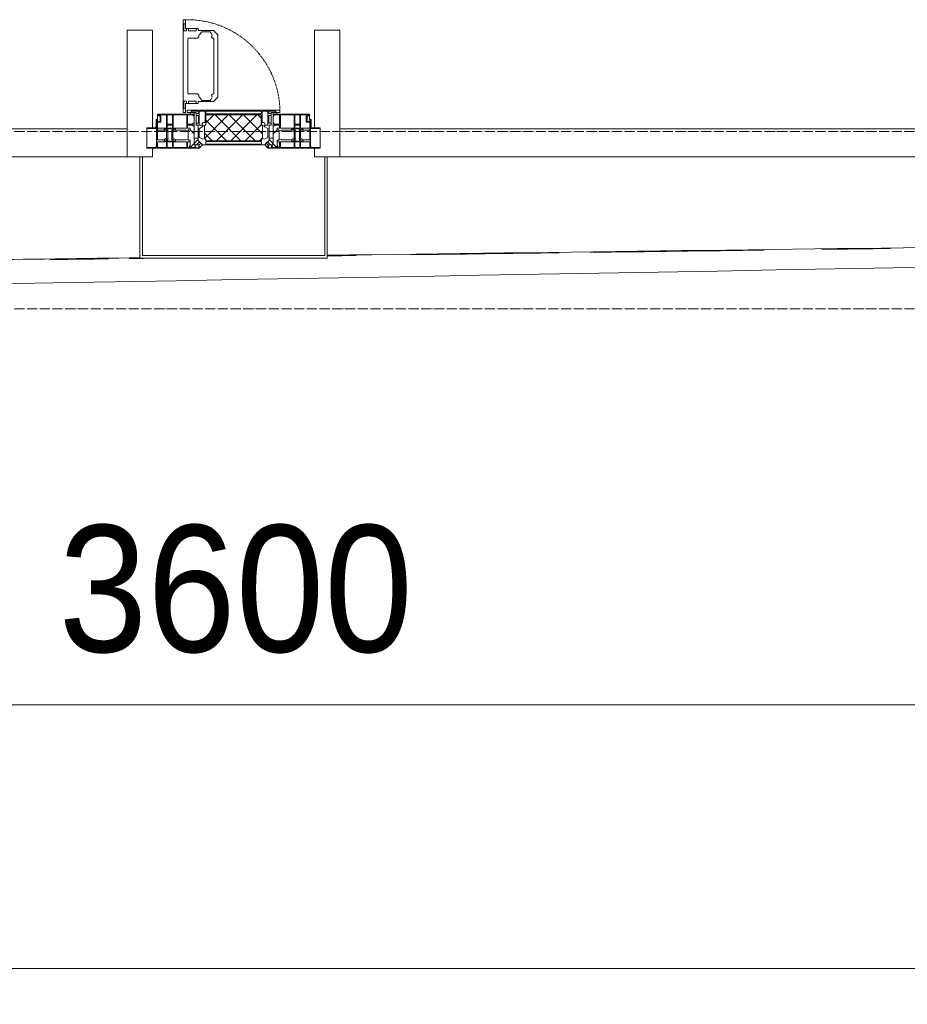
# Model space of a CAD drawing. Header units: millimetres. Extents: x 5617 to 103266, y 7718 to 198901.
# Tile 41 of 51: x 61912 to 63664, y 58178 to 60121. Entities that reach past the tile are written whole.
import ezdxf

# ---------------------------------------------------------------- set-up
doc = ezdxf.new("R2010")
doc.units = ezdxf.units.MM
doc.linetypes.add('-D1-02х01', pattern=[3, 2, -1])
doc.linetypes.add('ADSK_Линия сетки', pattern=[25, 20, -2.5, 0, -2.5])
for name, color, linetype, lineweight in [('Импосты витража', 7, 'Continuous', 18), ('Колонны', 7, 'Continuous', 18), ('Окна', 7, 'Continuous', 18), ('Оси', 7, 'Continuous', 9), ('Панели витража', 7, 'Continuous', 18), ('Размеры', 7, 'Continuous', 9), ('Размеры-100', 7, 'Continuous', 9), ('Форма', 7, 'Continuous', 18), ('Формообразующий элемент-перекрытие', 7, 'Continuous', 18), ('Элементы узлов', 7, 'Continuous', 18)]:
    doc.layers.add(name, color=color, linetype=linetype, lineweight=lineweight)
doc.styles.add('Arial', font='arial.ttf', dxfattribs={"width": 0.9, "height": 250})
doc.dimstyles.new('Основной_2_5_мм', dxfattribs={"dimscale": 304.8, "dimtxt": 255.06485, "dimasz": 0.463911, "dimexe": 0.492126, "dimexo": 0.492126, "dimgap": 0.098425, "dimtad": 1, "dimdec": 0, "dimdsep": 46, "dimtxsty": 'Arial', "dimblk1": 'OBLIQUE', "dimblk2": 'OBLIQUE', "dimsah": 1, "dimcen": 0.09, "dimdle": 0.492126, "dimazin": 2, "dimtfac": 1, "dimtdec": 4, "dimtix": 1, "dimtmove": 0, "dimatfit": 3, "dimfxl": 1, "dimtvp": 1, "dimtolj": 1, "dimtzin": 0, "dimlwd": 20, "dimlwe": 20, "dimarcsym": 2})

# ---------------------------------------------------------------- blocks, each defined once
blk = doc.blocks.new('System Panel - A_PAN_Glass-7454224-МКСС_K1_L15__47_700_')
at = {"layer": 'Панели витража', "color": 253, "lineweight": 5, "true_color": 0xaaaaaa}
for p, q in [((657.5, 0), (-657.5, 0)), ((-657.5, 0), (-657.5, -55)), ((657.5, -55), (657.5, 0)), ((-657.5, -55), (657.5, -55))]:
    blk.add_line(p, q, dxfattribs=at)
blk = doc.blocks.new('A_PAN_Створка - 383мм-V47-МКСС_K1_L15__47_700_')
at = {"layer": 'Панели витража', "lineweight": 5}
h = blk.add_hatch(dxfattribs=at)
h.set_pattern_fill('FP_9', color=256, style=0, pattern_type=2)
h.set_pattern_definition([(225, (48550, 59850), (14.1421356, -14.1421356), []), (315, (48550, 59850), (14.1421356, 14.1421356), [])])
h.paths.add_polyline_path([(-54.5, -31.8), (-54.9, -34.1), (-57.2, -36.4), (-57.2, -60.8), (-54.6, -63.4), (-53.6, -82.7), (54.6, -81.8), (54.6, -63.4), (57.2, -59.3), (57.2, -36.4), (54.9, -34.1), (54.5, -31.8)])
at = {"layer": 'Окна', "lineweight": 5}
for p, q in [((-67.9, -17), (-171, -17)), ((-171, -17), (-171, -57)), ((-61.4, -23.5), (-67.9, -17)), ((-67.9, -17), (-67.9, -23.5)), ((67.9, -17), (61.4, -23.5)), ((67.9, -23.5), (67.9, -17)), ((171, -17), (67.9, -17)), ((171, -57), (171, -17)), ((-78, -84), (-78, -23.5)), ((-78, -23.5), (-67.9, -23.5)), ((-61.4, -23.5), (-70, -32.1)), ((-70, -32.1), (-70, -62.5)), ((-67.9, -23.5), (-64.6, -26.8)), ((-64.6, -26.8), (-61.4, -23.5)), ((61.4, -23.5), (-61.4, -23.5)), ((70, -32.1), (61.4, -23.5)), ((61.4, -23.5), (64.6, -26.8)), ((64.6, -26.8), (67.9, -23.5)), ((67.9, -23.5), (78, -23.5)), ((70, -62.5), (70, -32.1)), ((78, -23.5), (78, -84)), ((-171, -57), (-156, -57)), ((156, -57), (171, -57)), ((-153, -60), (-153, -73.5)), ((-153, -73.5), (-150, -73.5)), ((-150, -73.5), (-150, -84)), ((-70, -62.5), (-73.9, -62.5)), ((-73.9, -62.5), (-73.9, -87.5)), ((73.9, -62.5), (70, -62.5)), ((73.9, -87.5), (73.9, -62.5)), ((150, -84), (150, -73.5)), ((150, -73.5), (153, -73.5)), ((153, -73.5), (153, -60)), ((-150, -84), (-78, -84)), ((-73.9, -87.5), (-91.5, -87.5)), ((-91.5, -87.5), (-91.5, -92)), ((-91.5, -92), (91.5, -92)), ((91.5, -87.5), (73.9, -87.5)), ((78, -84), (150, -84)), ((91.5, -92), (91.5, -87.5)), ((95.1, -87.5), (95.1, -105.1)), ((99.6, -87.5), (95.1, -87.5)), ((97.9, -95.6), (95.1, -95.6)), ((97.9, -95.6), (97.9, -109.6)), ((99.6, -270.5), (99.6, -87.5)), ((39.7, -109), (31.1, -117.6)), ((70.1, -109), (39.7, -109)), ((45, -113.3), (42.3, -118.2)), ((45.9, -111.2), (45, -113.3)), ((63.3, -111.2), (45.9, -111.2)), ((64.1, -113), (63.3, -111.2)), ((64.1, -113), (66.7, -117)), ((70.1, -105.1), (70.1, -109)), ((95.1, -105.1), (70.1, -105.1)), ((74.1, -109.6), (74.1, -105.1)), ((89.1, -109.6), (74.1, -109.6)), ((89.1, -105.1), (89.1, -109.6)), ((93.1, -109.6), (93.1, -105.1)), ((97.9, -109.6), (93.1, -109.6)), ((31.1, -117.6), (31.1, -240.4)), ((41.4, -123.8), (39.1, -124.2)), ((39.1, -179), (39.1, -124.2)), ((41.4, -123.8), (43.5, -121.7)), ((42.3, -118.2), (43.5, -121.7)), ((66.7, -117), (68.6, -118.3)), ((68.6, -118.3), (68.6, -121.6)), ((68.6, -121.6), (71.1, -124.1)), ((71.1, -124.1), (89.5, -124.1)), ((89.5, -124.1), (90.6, -125.2)), ((90.6, -125.2), (90.6, -232.8)), ((39.1, -179), (39.1, -233.8)), ((89.5, -233.9), (90.6, -232.8)), ((39.7, -249), (31.1, -240.4)), ((41.4, -234.2), (39.1, -233.8)), ((70.1, -249), (39.7, -249)), ((41.4, -234.2), (43.5, -236.3)), ((42.3, -239.8), (43.5, -236.3)), ((45, -244.7), (42.3, -239.8)), ((45.9, -246.8), (45, -244.7)), ((63.3, -246.8), (45.9, -246.8)), ((64.1, -245), (63.3, -246.8)), ((64.1, -245), (66.7, -241)), ((66.7, -241), (68.6, -239.7)), ((68.6, -236.4), (71.1, -233.9)), ((68.6, -239.7), (68.6, -236.4)), ((70.1, -252.9), (70.1, -249)), ((71.1, -233.9), (89.5, -233.9)), ((74.1, -248.4), (74.1, -252.9)), ((89.1, -248.4), (74.1, -248.4)), ((89.1, -252.9), (89.1, -248.4)), ((93.1, -248.4), (93.1, -252.9)), ((97.9, -248.4), (93.1, -248.4)), ((97.9, -262.4), (97.9, -248.4)), ((95.1, -252.9), (70.1, -252.9)), ((95.1, -270.5), (95.1, -252.9)), ((97.9, -262.4), (95.1, -262.4)), ((99.6, -270.5), (95.1, -270.5))]:
    blk.add_line(p, q, dxfattribs=at)
at = {"layer": 'Окна', "color": 253, "lineweight": 5, "true_color": 0xaaaaaa}
for p, q in [((-171, -18.5), (-153.5, -18.5)), ((-153.5, -18.5), (-152, -20)), ((-150.5, -17), (-150.5, -29.4)), ((-132.4, -18.6), (-150.5, -18.6)), ((-132.4, -29.4), (-132.4, -18.6)), ((-131, -18.2), (-131, -29.5)), ((-120.8, -18.2), (-131, -18.2)), ((-120.8, -18.2), (-120.8, -29.5)), ((-119.3, -18.6), (-92.5, -18.6)), ((-119.3, -29.4), (-119.3, -18.6)), ((-92.5, -18.6), (-92.5, -29.4)), ((-90.8, -18.5), (-90.8, -29.4)), ((-87.3, -18.5), (-90.8, -18.5)), ((-87.3, -20.4), (-87.3, -18.5)), ((-85.9, -18.2), (-85.9, -20.4)), ((-75.9, -18.2), (-85.9, -18.2)), ((-75.9, -21.5), (-75.9, -18.2)), ((-74.9, -17.9), (-74.9, -21.5)), ((-68.9, -17.9), (-74.9, -17.9)), ((-68.9, -21.5), (-68.9, -17.9)), ((68.9, -17.9), (74.9, -17.9)), ((68.9, -21.5), (68.9, -17.9)), ((74.9, -17.9), (74.9, -21.5)), ((75.9, -18.2), (85.9, -18.2)), ((75.9, -21.5), (75.9, -18.2)), ((85.9, -18.2), (85.9, -20.4)), ((87.3, -18.5), (90.8, -18.5)), ((87.3, -20.4), (87.3, -18.5)), ((90.8, -18.5), (90.8, -29.4)), ((92.5, -18.6), (92.5, -29.4)), ((119.3, -18.6), (92.5, -18.6)), ((119.3, -29.4), (119.3, -18.6)), ((120.8, -18.2), (120.8, -29.5)), ((120.8, -18.2), (131, -18.2)), ((131, -18.2), (131, -29.5)), ((132.4, -18.6), (150.5, -18.6)), ((132.4, -29.4), (132.4, -18.6)), ((150.5, -17), (150.5, -29.4)), ((153.5, -18.5), (152, -20)), ((171, -18.5), (153.5, -18.5)), ((-152, -20), (-152, -73.5)), ((-150.5, -29.4), (-132.4, -29.4)), ((-150.5, -33.6), (-150.5, -68)), ((-136.3, -33.6), (-150.5, -33.6)), ((-137.2, -31), (-135.8, -35)), ((-132.5, -31), (-137.2, -31)), ((-132.1, -36.8), (-135.8, -35)), ((-132.5, -31.9), (-133.4, -33.7)), ((-133.4, -33.7), (-130.1, -35.3)), ((-132.5, -31.9), (-132.5, -31)), ((-132.1, -49), (-132.1, -36.8)), ((-131, -29.5), (-120.8, -29.5)), ((-131, -30.9), (-131, -33)), ((-120.8, -30.9), (-131, -30.9)), ((-129.4, -34.6), (-131, -33)), ((-130.1, -35.3), (-129.4, -34.6)), ((-130.1, -35.3), (-130.1, -50.4)), ((-122.4, -34.6), (-120.8, -33)), ((-121.7, -35.3), (-122.4, -34.6)), ((-118.4, -33.7), (-121.7, -35.3)), ((-121.7, -35.3), (-121.7, -50.4)), ((-120.8, -30.9), (-120.8, -33)), ((-119.7, -36.8), (-115.9, -35)), ((-119.7, -49), (-119.7, -36.8)), ((-92.5, -29.4), (-119.3, -29.4)), ((-119.3, -31), (-114.6, -31)), ((-119.3, -31.9), (-119.3, -31)), ((-119.3, -31.9), (-118.4, -33.7)), ((-114.6, -31), (-115.9, -35)), ((-94.1, -33.5), (-115.4, -33.5)), ((-89.9, -35.1), (-94.1, -33.5)), ((-90.8, -29.4), (-85.9, -29.4)), ((-89.9, -32.5), (-89.9, -35.1)), ((-85.9, -32.5), (-89.9, -32.5)), ((-89.9, -35.1), (-89.9, -50.9)), ((-87.3, -20.4), (-87.3, -21.9)), ((-84.8, -20.4), (-87.3, -20.4)), ((-87.3, -21.9), (-85.9, -21.9)), ((-85.9, -21.9), (-85.9, -29.4)), ((-85.9, -29.4), (-85.9, -32.5)), ((-83.4, -20.4), (-84.8, -20.4)), ((-70, -33.8), (-83.4, -20.4)), ((-78, -36.8), (-70, -36.8)), ((-78, -45.6), (-78, -36.8)), ((-75.9, -21.5), (-75.9, -23.5)), ((-74.9, -21.5), (-75.9, -21.5)), ((-75.9, -23.5), (-73, -23.5)), ((-67.2, -29.3), (-73, -23.5)), ((-70, -36.8), (-70, -33.8)), ((-67.9, -21.5), (-68.9, -21.5)), ((-67.9, -21.5), (-67.9, -23.5)), ((-67.9, -23.5), (-64.6, -26.8)), ((-64.6, -26.8), (-67.2, -29.3)), ((67.9, -23.5), (64.6, -26.8)), ((64.6, -26.8), (67.2, -29.3)), ((67.2, -29.3), (73, -23.5)), ((67.9, -21.5), (67.9, -23.5)), ((67.9, -21.5), (68.9, -21.5)), ((70, -33.8), (83.4, -20.4)), ((70, -36.8), (70, -33.8)), ((78, -36.8), (70, -36.8)), ((75.9, -23.5), (73, -23.5)), ((74.9, -21.5), (75.9, -21.5)), ((75.9, -21.5), (75.9, -23.5)), ((78, -45.6), (78, -36.8)), ((83.4, -20.4), (84.8, -20.4)), ((84.8, -20.4), (87.3, -20.4)), ((85.9, -21.9), (85.9, -29.4)), ((87.3, -21.9), (85.9, -21.9)), ((85.9, -29.4), (85.9, -32.5)), ((90.8, -29.4), (85.9, -29.4)), ((85.9, -32.5), (89.9, -32.5)), ((87.3, -20.4), (87.3, -21.9)), ((89.9, -32.5), (89.9, -35.1)), ((89.9, -35.1), (94.1, -33.5)), ((89.9, -35.1), (89.9, -50.9)), ((92.5, -29.4), (119.3, -29.4)), ((94.1, -33.5), (115.4, -33.5)), ((114.6, -31), (115.9, -35)), ((119.3, -31), (114.6, -31)), ((119.7, -36.8), (115.9, -35)), ((119.3, -31.9), (118.4, -33.7)), ((118.4, -33.7), (121.7, -35.3)), ((119.3, -31.9), (119.3, -31)), ((119.7, -49), (119.7, -36.8)), ((131, -29.5), (120.8, -29.5)), ((120.8, -30.9), (120.8, -33)), ((120.8, -30.9), (131, -30.9)), ((122.4, -34.6), (120.8, -33)), ((121.7, -35.3), (122.4, -34.6)), ((121.7, -35.3), (121.7, -50.4)), ((129.4, -34.6), (131, -33)), ((130.1, -35.3), (129.4, -34.6)), ((133.4, -33.7), (130.1, -35.3)), ((130.1, -35.3), (130.1, -50.4)), ((131, -30.9), (131, -33)), ((132.1, -36.8), (135.8, -35)), ((132.1, -49), (132.1, -36.8)), ((150.5, -29.4), (132.4, -29.4)), ((132.5, -31), (137.2, -31)), ((132.5, -31.9), (132.5, -31)), ((132.5, -31.9), (133.4, -33.7)), ((137.2, -31), (135.8, -35)), ((136.3, -33.6), (150.5, -33.6)), ((150.5, -33.6), (150.5, -68)), ((152, -20), (152, -73.5)), ((-171, -55.5), (-152, -55.5)), ((-136.4, -52.4), (-150.5, -52.4)), ((-150.5, -56.6), (-132.4, -56.6)), ((-137.2, -54.8), (-135.8, -50.8)), ((-132.5, -54.8), (-137.2, -54.8)), ((-132.1, -49), (-135.8, -50.8)), ((-133.4, -52), (-130.1, -50.4)), ((-132.5, -53.8), (-133.4, -52)), ((-132.5, -53.8), (-132.5, -54.8)), ((-132.4, -56.6), (-132.4, -82.5)), ((-129.4, -51.1), (-131, -52.7)), ((-131, -55.1), (-131, -52.7)), ((-120.8, -55.1), (-131, -55.1)), ((-131, -56.5), (-131, -62.6)), ((-131, -56.5), (-120.8, -56.5)), ((-130.1, -50.4), (-129.4, -51.1)), ((-121.7, -50.4), (-122.4, -51.1)), ((-122.4, -51.1), (-120.8, -52.7)), ((-118.4, -52), (-121.7, -50.4)), ((-120.8, -55.1), (-120.8, -52.7)), ((-120.8, -56.5), (-120.8, -62.6)), ((-119.7, -49), (-115.9, -50.8)), ((-119.3, -53.8), (-118.4, -52)), ((-119.3, -53.8), (-119.3, -54.8)), ((-119.3, -54.8), (-114.6, -54.8)), ((-119.3, -56.6), (-119.3, -82.5)), ((-92.5, -56.6), (-119.3, -56.6)), ((-114.6, -54.8), (-115.9, -50.8)), ((-94.1, -52.5), (-115.3, -52.5)), ((-89.9, -50.9), (-94.1, -52.5)), ((-92.5, -56.6), (-92.5, -82.5)), ((-90.8, -56.6), (-85.9, -56.6)), ((-90.8, -62.7), (-90.8, -56.6)), ((-89.9, -52.2), (-89.9, -50.9)), ((-89.9, -52.2), (-88.6, -53.5)), ((-85.9, -53.5), (-88.6, -53.5)), ((-85.9, -53.5), (-78, -45.6)), ((-85.9, -56.6), (-85.9, -53.5)), ((85.9, -53.5), (78, -45.6)), ((85.9, -53.5), (88.6, -53.5)), ((85.9, -56.6), (85.9, -53.5)), ((90.8, -56.6), (85.9, -56.6)), ((89.9, -52.2), (88.6, -53.5)), ((89.9, -50.9), (94.1, -52.5)), ((89.9, -52.2), (89.9, -50.9)), ((90.8, -62.7), (90.8, -56.6)), ((92.5, -56.6), (119.3, -56.6)), ((92.5, -56.6), (92.5, -82.5)), ((94.1, -52.5), (115.3, -52.5)), ((114.6, -54.8), (115.9, -50.8)), ((119.3, -54.8), (114.6, -54.8)), ((119.7, -49), (115.9, -50.8)), ((118.4, -52), (121.7, -50.4)), ((119.3, -53.8), (118.4, -52)), ((119.3, -53.8), (119.3, -54.8)), ((119.3, -56.6), (119.3, -82.5)), ((122.4, -51.1), (120.8, -52.7)), ((120.8, -55.1), (120.8, -52.7)), ((120.8, -55.1), (131, -55.1)), ((120.8, -56.5), (120.8, -62.6)), ((131, -56.5), (120.8, -56.5)), ((121.7, -50.4), (122.4, -51.1)), ((130.1, -50.4), (129.4, -51.1)), ((129.4, -51.1), (131, -52.7)), ((133.4, -52), (130.1, -50.4)), ((131, -55.1), (131, -52.7)), ((131, -56.5), (131, -62.6)), ((132.1, -49), (135.8, -50.8)), ((150.5, -56.6), (132.4, -56.6)), ((132.4, -56.6), (132.4, -82.5)), ((132.5, -53.8), (133.4, -52)), ((132.5, -53.8), (132.5, -54.8)), ((132.5, -54.8), (137.2, -54.8)), ((137.2, -54.8), (135.8, -50.8)), ((136.4, -52.4), (150.5, -52.4)), ((171, -55.5), (152, -55.5)), ((-150.5, -68), (-143.5, -68)), ((-150.5, -69.5), (-150.5, -73.5)), ((-145, -69.5), (-150.5, -69.5)), ((-145, -69.5), (-145, -79.5)), ((-143.5, -68), (-143.5, -81)), ((-120.8, -62.6), (-131, -62.6)), ((-131, -64.6), (-120.8, -64.6)), ((-131, -82.5), (-131, -64.6)), ((-120.8, -82.5), (-120.8, -64.6)), ((-80.4, -62.7), (-90.8, -62.7)), ((-90.8, -64.6), (-90.8, -82.5)), ((-80.1, -64.6), (-90.8, -64.6)), ((-80.4, -61.1), (-80.4, -62.7)), ((-78, -61.1), (-80.4, -61.1)), ((-80.1, -66.1), (-80.1, -64.6)), ((-78, -66.1), (-80.1, -66.1)), ((-78, -66.1), (-78, -61.1)), ((78, -61.1), (80.4, -61.1)), ((78, -66.1), (78, -61.1)), ((78, -66.1), (80.1, -66.1)), ((80.1, -64.6), (90.8, -64.6)), ((80.1, -66.1), (80.1, -64.6)), ((80.4, -61.1), (80.4, -62.7)), ((80.4, -62.7), (90.8, -62.7)), ((90.8, -64.6), (90.8, -82.5)), ((120.8, -62.6), (131, -62.6)), ((120.8, -82.5), (120.8, -64.6)), ((131, -64.6), (120.8, -64.6)), ((131, -82.5), (131, -64.6)), ((143.5, -68), (143.5, -81)), ((150.5, -68), (143.5, -68)), ((145, -69.5), (150.5, -69.5)), ((145, -69.5), (145, -79.5)), ((150.5, -69.5), (150.5, -73.5)), ((-148.5, -81), (-148.5, -82.5)), ((-143.5, -81), (-148.5, -81)), ((-148.5, -82.5), (-132.4, -82.5)), ((-131, -82.5), (-120.8, -82.5)), ((-119.3, -82.5), (-92.5, -82.5)), ((-90.8, -82.5), (-79.5, -82.5)), ((-78, -84), (-85, -84)), ((-85, -84), (-85, -87.5)), ((-85, -87.5), (-78, -87.5)), ((-79.5, -80.6), (-78, -80.6)), ((-79.5, -82.5), (-79.5, -80.6)), ((-78, -87.5), (-78, -84)), ((79.5, -80.6), (78, -80.6)), ((78, -87.5), (78, -84)), ((78, -84), (85, -84)), ((85, -87.5), (78, -87.5)), ((79.5, -82.5), (79.5, -80.6)), ((90.8, -82.5), (79.5, -82.5)), ((85, -84), (85, -87.5)), ((119.3, -82.5), (92.5, -82.5)), ((131, -82.5), (120.8, -82.5)), ((148.5, -82.5), (132.4, -82.5)), ((143.5, -81), (148.5, -81)), ((148.5, -81), (148.5, -82.5))]:
    blk.add_line(p, q, dxfattribs=at)
at = {"layer": 'Окна', "lineweight": 5}
for centre, start, end in [((-156, -60), 0, 90), ((156, -60), 90, 180)]:
    blk.add_arc(centre, 3, start, end, dxfattribs=at)
at = {"layer": 'Окна', "linetype": '-D1-02х01', "lineweight": 5}
blk.add_arc((91.4, -87.5), 183, 181.4091, 271.1445, dxfattribs=at)
at = {"layer": 'Элементы узлов', "color": 253, "lineweight": 5, "true_color": 0xaaaaaa}
for p, q in [((-70, -32.1), (-61.4, -23.5)), ((-70, -62.5), (-70, -32.1)), ((-67.8, -38.3), (-65.7, -37.4)), ((-67.8, -55.7), (-67.8, -38.3)), ((-65.7, -37.4), (-60.8, -34.7)), ((61.4, -23.5), (-61.4, -23.5)), ((-60.8, -34.7), (-57.3, -35.9)), ((-55.2, -33.8), (-57.3, -35.9)), ((-54.9, -34.1), (-57.2, -36.4)), ((-57.2, -36.4), (-57.2, -60.8)), ((-55.2, -33.8), (-54.8, -31.5)), ((-54.9, -25.8), (-53.9, -24.8)), ((-54.9, -29.5), (-54.9, -25.8)), ((-53.9, -30.5), (-54.9, -29.5)), ((-54.5, -31.8), (-54.9, -34.1)), ((0, -31.5), (-54.8, -31.5)), ((54.5, -31.8), (-54.5, -31.8)), ((-53.9, -24.8), (53.9, -24.8)), ((53.9, -30.5), (-53.9, -30.5)), ((0, -31.5), (54.8, -31.5)), ((54.9, -25.8), (53.9, -24.8)), ((53.9, -30.5), (54.9, -29.5)), ((54.9, -34.1), (54.5, -31.8)), ((55.2, -33.8), (54.8, -31.5)), ((54.9, -29.5), (54.9, -25.8)), ((57.2, -36.4), (54.9, -34.1)), ((55.2, -33.8), (57.3, -35.9)), ((57.2, -60.8), (57.2, -36.4)), ((60.8, -34.7), (57.3, -35.9)), ((65.7, -37.4), (60.8, -34.7)), ((70, -32.1), (61.4, -23.5)), ((67.8, -38.3), (65.7, -37.4)), ((67.8, -55.7), (67.8, -38.3)), ((70, -62.5), (70, -32.1)), ((-66, -56.5), (-67.8, -55.7)), ((-66, -56.5), (-62, -59.1)), ((66, -56.5), (62, -59.1)), ((66, -56.5), (67.8, -55.7)), ((-73.9, -62.5), (-70, -62.5)), ((-73.9, -87.5), (-73.9, -62.5)), ((-69.4, -66.5), (-73.9, -66.5)), ((-69.4, -81.5), (-69.4, -66.5)), ((-61.7, -62.5), (-67.9, -62.5)), ((-67.9, -62.5), (-67.9, -89.3)), ((-62, -59.1), (-60.7, -61)), ((-61.7, -64.9), (-61.7, -62.5)), ((-60.1, -67.7), (-61.7, -64.9)), ((-60.7, -61), (-57.4, -61)), ((-56.4, -67.7), (-60.1, -67.7)), ((-57.4, -61), (-54.9, -63.5)), ((-57.2, -60.8), (-54.6, -63.4)), ((-56.4, -89.4), (-56.4, -67.7)), ((-54.9, -63.5), (-54.9, -81.9)), ((-54.6, -63.4), (-54.6, -81.8)), ((54.6, -63.4), (57.2, -60.8)), ((54.6, -81.8), (54.6, -63.4)), ((57.4, -61), (54.9, -63.5)), ((54.9, -63.5), (54.9, -81.9)), ((56.4, -67.7), (60.1, -67.7)), ((56.4, -89.4), (56.4, -67.7)), ((60.7, -61), (57.4, -61)), ((60.1, -67.7), (61.7, -64.9)), ((62, -59.1), (60.7, -61)), ((61.7, -62.5), (67.9, -62.5)), ((61.7, -64.9), (61.7, -62.5)), ((67.9, -62.5), (67.9, -89.3)), ((69.4, -66.5), (73.9, -66.5)), ((69.4, -81.5), (69.4, -66.5)), ((73.9, -62.5), (70, -62.5)), ((73.9, -87.5), (73.9, -62.5)), ((-91.5, -87.5), (-73.9, -87.5)), ((-91.5, -92), (-91.5, -87.5)), ((-91.5, -92), (91.5, -92)), ((-83.4, -90.3), (-83.4, -87.5)), ((-83.4, -90.3), (-69.4, -90.3)), ((-73.9, -81.5), (-69.4, -81.5)), ((-69.4, -85.5), (-73.9, -85.5)), ((-69.4, -90.3), (-69.4, -85.5)), ((-67.9, -89.3), (-66.9, -90.3)), ((-66.9, -90.3), (-57.4, -90.3)), ((-57.4, -90.3), (-56.4, -89.4)), ((-54.9, -81.9), (-53.8, -83)), ((-54.9, -85.6), (-53.9, -84.6)), ((-54.9, -89.3), (-54.9, -85.6)), ((-53.9, -90.3), (-54.9, -89.3)), ((-54.6, -81.8), (-53.6, -82.7)), ((-53.9, -84.6), (53.9, -84.6)), ((53.9, -90.3), (-53.9, -90.3)), ((53.8, -83), (-53.8, -83)), ((-53.6, -82.7), (53.6, -82.7)), ((53.6, -82.7), (54.6, -81.8)), ((54.9, -81.9), (53.8, -83)), ((54.9, -85.6), (53.9, -84.6)), ((53.9, -90.3), (54.9, -89.3)), ((54.9, -89.3), (54.9, -85.6)), ((57.4, -90.3), (56.4, -89.4)), ((66.9, -90.3), (57.4, -90.3)), ((67.9, -89.3), (66.9, -90.3)), ((73.9, -81.5), (69.4, -81.5)), ((69.4, -85.5), (73.9, -85.5)), ((69.4, -90.3), (69.4, -85.5)), ((83.4, -90.3), (69.4, -90.3)), ((91.5, -87.5), (73.9, -87.5)), ((83.4, -90.3), (83.4, -87.5)), ((91.5, -92), (91.5, -87.5))]:
    blk.add_line(p, q, dxfattribs=at)
blk = doc.blocks.new('Rectangular Mullion - R_StandardFrame_50Wx250H-V73-МКСС_K1_L15__47_700_')
at = {"layer": 'Импосты витража', "color": 253, "lineweight": 5, "true_color": 0xaaaaaa}
for p, q in [((-25, 0), (-25, 250)), ((-25, 250), (25, 250)), ((25, 250), (25, 57)), ((0, 0), (-25, 0)), ((25, 0), (5, 0)), ((25, 17), (25, 0))]:
    blk.add_line(p, q, dxfattribs=at)
blk = doc.blocks.new('Rectangular Mullion - R_StandardFrame_50Wx250H-V65-МКСС_K1_L15__47_700_')
at = {"layer": 'Импосты витража', "color": 253, "lineweight": 5, "true_color": 0xaaaaaa}
for p, q in [((-25, 57), (-25, 250)), ((-25, 250), (25, 250)), ((25, 250), (25, 0)), ((-25, 0), (-25, 17)), ((-5, 0), (-25, 0)), ((25, 0), (0, 0))]:
    blk.add_line(p, q, dxfattribs=at)
blk = doc.blocks.new('A_SLK_PAN_Type1 - Прямой тип панели Ф-1_1-7444916-МКСС_K1_L15__47_700_')
at = {"layer": 'Колонны', "lineweight": 5}
for p, q in [((-180, 0), (-185, 0)), ((-185, 0), (-185, -200)), ((-180, -195), (-180, 0)), ((180, 0), (180, -195)), ((185, 0), (180, 0)), ((185, -200), (185, 0)), ((-185, -200), (185, -200)), ((180, -195), (-180, -195))]:
    blk.add_line(p, q, dxfattribs=at)
blk = doc.blocks.new('135_SLK_K1_AR_FCD_rvt-1-МКСС_K1_L15__47_700_')
at = {"layer": 'Форма', "color": 253, "lineweight": 5, "true_color": 0xaaaaaa}
blk.add_open_spline([(22922.1, 59316), (23891.9, 59304.9), (32622.5, 59261), (51193, 59682.2), (56217.7, 59730)], degree=3, knots=[40.106642, 40.106642, 40.106642, 40.106642, 45.960513, 86.414517, 86.414517, 86.414517, 86.414517], dxfattribs=at)
at = {"layer": 'Форма', "color": 253, "lineweight": 9, "true_color": 0xaaaaaa}
for points, knots in [([(48735, 59655.7), (49201.7, 59661.8), (50376.7, 59677.1), (51551.7, 59691.7), (52260, 59700)], [-0.19826353, -0.19826353, -0.19826353, -0.19826353, -0.1669506, -0.11942636, -0.11942636, -0.11942636, -0.11942636]), ([(47000, 59632.4), (47232.5, 59635.6), (47687.5, 59641.7), (48142.5, 59647.8), (48365, 59650.8)], [-0.23706747, -0.23706747, -0.23706747, -0.23706747, -0.22146508, -0.2065387, -0.2065387, -0.2065387, -0.2065387])]:
    blk.add_open_spline(points, degree=3, knots=knots, dxfattribs=at)
blk.add_open_spline([(48684.6, 59655), (48699.8, 59655.2), (48714.9, 59655.4), (48730, 59655.6)], degree=3, dxfattribs=at)
at = {"layer": 'Формообразующий элемент-перекрытие', "color": 253, "lineweight": 5, "true_color": 0xaaaaaa}
for points in [[(49192.7, 59660.6), (49095, 59659.3), (48997.3, 59658), (48899.6, 59656.7)], [(49597.6, 59665.9), (49483.1, 59664.4), (49368.5, 59662.9), (49254, 59661.4)], [(49846.7, 59669.1), (49801.4, 59668.5), (49756.2, 59668), (49711, 59667.4)], [(48303.2, 59648.7), (48264.7, 59648.2), (48226.2, 59647.7), (48187.6, 59647.2)], [(48399.7, 59650), (48381.2, 59649.8), (48362.7, 59649.5), (48344.2, 59649.3)], [(48792, 59655.2), (48773, 59655), (48754, 59654.7), (48735, 59654.5)]]:
    blk.add_open_spline(points, degree=3, dxfattribs=at)
at = {"layer": 'Импосты витража', "color": 253, "lineweight": 5, "true_color": 0xaaaaaa, "extrusion": (0, 0, -1)}
for name, p in [('Rectangular Mullion - R_StandardFrame_50Wx250H-V65-МКСС_K1_L15__47_700_', (-48365, 59850)), ('Rectangular Mullion - R_StandardFrame_50Wx250H-V73-МКСС_K1_L15__47_700_', (-48735, 59850))]:
    blk.add_blockref(name, p, dxfattribs=at)
at = {"layer": 'Колонны', "color": 253, "lineweight": 5, "true_color": 0xaaaaaa}
blk.add_blockref('A_SLK_PAN_Type1 - Прямой тип панели Ф-1_1-7444916-МКСС_K1_L15__47_700_', (48550, 59850), dxfattribs=at)
at = {"layer": 'Панели витража', "color": 253, "lineweight": 5, "true_color": 0xaaaaaa, "rotation": 180}
for name, p in [('A_PAN_Створка - 383мм-V47-МКСС_K1_L15__47_700_', (48550, 59850)), ('System Panel - A_PAN_Glass-7454224-МКСС_K1_L15__47_700_', (47682.5, 59850)), ('System Panel - A_PAN_Glass-7454224-МКСС_K1_L15__47_700_', (49417.5, 59850))]:
    blk.add_blockref(name, p, dxfattribs=at)
blk = doc.blocks.new('DIMBLOCK13-МКСС_K1_L15__47_700_')
at = {"layer": 'Размеры-100', "lineweight": 20, "transparency": 16777216}
for p, q in [((60534, 58768.6), (60534, 58918.6)), ((64134, 58768.6), (64134, 58918.6)), ((60534, 58768.6), (64134, 58768.6)), ((60534, 58768.6), (60534, 58718.6)), ((64134, 58768.6), (64134, 58718.6))]:
    blk.add_line(p, q, dxfattribs=at)
at = {"layer": 'Размеры-100', "lineweight": 40, "transparency": 16777216}
for p, q in [((60534, 58768.6), (60604.7, 58839.3)), ((64134, 58768.6), (64204.7, 58839.3)), ((60534, 58768.6), (60463.3, 58697.9)), ((64134, 58768.6), (64063.3, 58697.9))]:
    blk.add_line(p, q, dxfattribs=at)
at = {"layer": 'Размеры-100', "color": 0, "lineweight": 20, "transparency": 16777216, "insert": (61988.7, 59123.2), "char_height": 250, "width": 828.765, "attachment_point": 1, "line_spacing_factor": 0.941778, "style": 'Arial'}
blk.add_mtext('3600', dxfattribs=at)
blk = doc.blocks.new('_Oblique')
at = {"color": 0, "linetype": 'ByBlock', "lineweight": -2}
blk.add_line((-0.5, -0.5), (0.5, 0.5), dxfattribs=at)
blk = doc.blocks.new('DIMBLOCK16-МКСС_K1_L15__47_700_')
at = {"layer": 'Размеры-100', "lineweight": 20, "transparency": 16777216}
for p, q in [((28134, 58248.6), (28134, 58398.6)), ((71334, 58248.6), (71334, 58398.6)), ((27984, 58248.6), (71484, 58248.6)), ((28134, 58248.6), (28134, 58198.6)), ((71334, 58248.6), (71334, 58198.6))]:
    blk.add_line(p, q, dxfattribs=at)
at = {"layer": 'Размеры-100', "lineweight": 40, "transparency": 16777216}
for p, q in [((28134, 58248.6), (28204.7, 58319.3)), ((71334, 58248.6), (71404.7, 58319.3)), ((28134, 58248.6), (28063.3, 58177.9)), ((71334, 58248.6), (71263.3, 58177.9))]:
    blk.add_line(p, q, dxfattribs=at)
at = {"layer": 'Размеры-100', "color": 0, "lineweight": 20, "transparency": 16777216, "insert": (49302.3, 58603.2), "char_height": 250, "width": 1035.956, "attachment_point": 1, "line_spacing_factor": 0.941778, "style": 'Arial'}
blk.add_mtext('43200', dxfattribs=at)

msp = doc.modelspace()

# ---------------------------------------------------------------- linework, layer by layer
at = {"layer": 'Оси', "linetype": 'ADSK_Линия сетки'}
for p, q in [((71384, 59900), (26766.4, 59900)), ((71384, 59550), (25496.4, 59550))]:
    msp.add_line(p, q, dxfattribs=at)

# ---------------------------------------------------------------- block references
at = {"lineweight": 5}
msp.add_blockref('135_SLK_K1_AR_FCD_rvt-1-МКСС_K1_L15__47_700_', (13784, 0), dxfattribs=at)

# ---------------------------------------------------------------- dimensions: what is measured, and where the dimension line sits
at = {"layer": 'Размеры', "lineweight": 20}
for base, p1, p2, override, picture, middle in [((64134, 58768.6), (60534, 58868.6), (64134, 58868.6), {"dimpost": '<>', "dimfxl": 3600}, 'DIMBLOCK13-МКСС_K1_L15__47_700_', (62334, 58926.3)), ((71334, 58248.6), (28134, 58348.6), (71334, 58348.6), {"dimpost": '<>', "dimfxl": 43200}, 'DIMBLOCK16-МКСС_K1_L15__47_700_', (49734, 58406.3))]:
    dim = msp.add_linear_dim(base=base, p1=p1, p2=p2, dimstyle='Основной_2_5_мм', override=override, dxfattribs=at)
    dim.commit()
    dim.dimension.update_dxf_attribs({"geometry": picture, "text_midpoint": middle})

doc.saveas('drawing.dxf')
